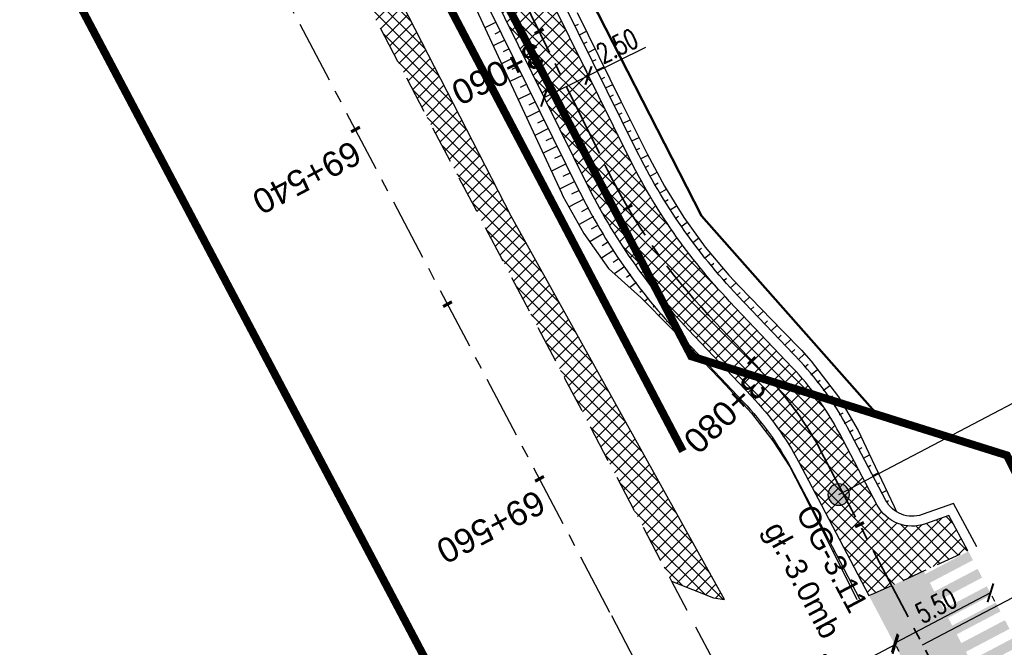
# Model space of a CAD drawing. Header units: metres. Extents: x 7529615 to 7533751, y 5721195 to 5727898.
# Tile 44 of 138: x 7531116 to 7531166, y 5725065 to 5725097. Entities that reach past the tile are written whole.
import ezdxf

# ---------------------------------------------------------------- set-up
doc = ezdxf.new("R2010")
doc.units = ezdxf.units.M
doc.header["$PDMODE"] = 1
doc.header["$PDSIZE"] = 0.3
for name, pattern in [('CENTER', [50.8, 31.75, -6.35, 6.35, -6.35]), ('CENTER2', [28.575, 19.05, -3.175, 3.175, -3.175]), ('DASHED', [19.05, 12.7, -6.35]), ('HIDDEN', [9.525, 6.35, -3.175])]:
    doc.linetypes.add(name, pattern=pattern)
for name, color, linetype in [('C-DROGI-SYTUACJA-ETYKIETY', 7, 'Continuous'), ('D-hatch-pobocza', 131, 'Continuous'), ('D-otw-geotechniczne', 4, 'Continuous'), ('D-pobocza', 60, 'Continuous'), ('D-rowy', 160, 'Continuous'), ('D-skarpa', 2, 'Continuous'), ('D-skarpa-kreskowanie', 2, 'Continuous'), ('D-wymiary', 1, 'Continuous')]:
    doc.layers.add(name, color=color, linetype=linetype)
for name, color, linetype, lineweight, true_color in [('D-hatch-ciag-pieszo-rowerowy', 7, 'Continuous', 13, 0xff9f80), ('D-linia-podzialowa-ZRID', 7, 'Continuous', 50, 0x40ff00), ('D-poziome-powl-czerwona', 7, 'Continuous', 9, 0xff6161)]:
    doc.layers.add(name, color=color, linetype=linetype, lineweight=lineweight, true_color=true_color)
for name, color, linetype, lineweight in [('D-krawędzie', 3, 'Continuous', 30), ('D-krawężniki-obniżone', 40, 'DASHED', 30), ('D-obrzeża', 2, 'Continuous', 30), ('D-opisy', 2, 'Continuous', 30), ('D-otw-geotechniczne-opis', 7, 'Continuous', 30), ('D-oś', 2, 'CENTER', 30), ('D-pas-drogowy', 7, 'HIDDEN', 50)]:
    doc.layers.add(name, color=color, linetype=linetype, lineweight=lineweight)
doc.layers.add('D-malowanie-proj', color=7, linetype='Continuous', true_color=0x3333ff)
doc.layers.add('poprzeczki', color=7, linetype='Continuous', true_color=0x0000c7)
doc.styles.add('2mm08', font='arial.ttf', dxfattribs={"width": 0.8})
doc.styles.add('ARIAL', font='arial.ttf', dxfattribs={"height": 1})
doc.styles.add('DIMTEXT', font='simplex.shx', dxfattribs={"width": 0.7})
doc.styles.get("Standard").update_dxf_attribs({"font": 'arial.ttf'})
doc.dimstyles.new('500', dxfattribs={"dimtxt": 1, "dimasz": 0.7, "dimexe": 0.2, "dimexo": 0.5, "dimgap": 0.2, "dimtad": 1, "dimrnd": 0.005, "dimzin": 0, "dimdsep": 46, "dimtxsty": 'DIMTEXT', "dimblk": 'ARCHTICK', "dimcen": 0, "dimclrd": 256, "dimclre": 256, "dimclrt": 2, "dimadec": 5, "dimazin": 0, "dimtfac": 1, "dimtofl": 0, "dimtmove": 0, "dimatfit": 3, "dimfxl": 1, "dimtolj": 1, "dimtzin": 0, "dimlwd": -1, "dimlwe": -1, "dimarcsym": 0})
pattern_1 = [(45, (0, 0), (-0.33675960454, 0.33675960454), []), (135, (0, 0), (-0.33675960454, -0.33675960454), [])]

# ---------------------------------------------------------------- blocks, each defined once
blk = doc.blocks.new('AeccTickLine')
at = {"color": 0, "linetype": 'ByBlock', "lineweight": -2}
blk.add_line((0, 1), (0, -1), dxfattribs=at)
blk = doc.blocks.new('_ArchTick')
at = {"color": 0, "linetype": 'ByBlock', "const_width": 0.15}
blk.add_lwpolyline([(-0.5, -0.5), (0.5, 0.5)], dxfattribs=at)
blk = doc.blocks.new('*D76')
at = {"layer": 'D-wymiary', "transparency": 16777216}
for p, q in [((7531165.471, 5725067.619), (7531160.623, 5725065.075)), ((7531165.698, 5725067.185), (7531165.564, 5725067.442)), ((7531160.85, 5725064.641), (7531160.716, 5725064.898))]:
    blk.add_line(p, q, dxfattribs=at)
at = {"layer": 'Defpoints', "color": 0, "transparency": 16777216}
for p in [(7531165.466, 5725067.628), (7531160.618, 5725065.084), (7531160.623, 5725065.075)]:
    blk.add_point(p, dxfattribs=at)
at = {"layer": 'D-wymiary', "transparency": 16777216, "xscale": 0.6999999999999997, "yscale": 0.6999999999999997, "zscale": 0.6999999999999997}
for p, rotation in [((7531165.471, 5725067.619), 27.68596842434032), ((7531160.623, 5725065.075), 207.6859684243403)]:
    blk.add_blockref('_ArchTick', p, dxfattribs=dict(at, rotation=rotation))
at = {"layer": 'D-wymiary', "color": 2, "transparency": 16777216, "insert": (7531162.721, 5725066.967), "char_height": 1, "attachment_point": 5, "rotation": 27.686, "style": 'DIMTEXT'}
blk.add_mtext('\\A1;5.50', dxfattribs=at)
blk = doc.blocks.new('*D77')
at = {"layer": 'D-wymiary', "transparency": 16777216}
for p, q in [((7531160.661, 5725065.003), (7531153.086, 5725061.029)), ((7531160.85, 5725064.641), (7531160.754, 5725064.825)), ((7531153.275, 5725060.668), (7531153.179, 5725060.852))]:
    blk.add_line(p, q, dxfattribs=at)
at = {"layer": 'Defpoints', "color": 0, "transparency": 16777216}
for p in [(7531160.618, 5725065.084), (7531153.043, 5725061.111), (7531153.086, 5725061.029)]:
    blk.add_point(p, dxfattribs=at)
at = {"layer": 'D-wymiary', "transparency": 16777216, "xscale": 0.6999999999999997, "yscale": 0.6999999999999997, "zscale": 0.6999999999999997}
for p, rotation in [((7531160.661, 5725065.003), 27.67980033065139), ((7531153.086, 5725061.029), 207.6798003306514)]:
    blk.add_blockref('_ArchTick', p, dxfattribs=dict(at, rotation=rotation))
at = {"layer": 'D-wymiary', "color": 2, "transparency": 16777216, "insert": (7531156.548, 5725063.636), "char_height": 1, "attachment_point": 5, "rotation": 27.6798, "style": 'DIMTEXT'}
blk.add_mtext('\\A1;8.56', dxfattribs=at)
blk = doc.blocks.new('*D98')
at = {"layer": 'D-wymiary', "linetype": 'ByBlock', "transparency": 16777216}
for p, q in [((7531145.116, 5725093.822), (7531148.015, 5725095.254)), ((7531142.87, 5725092.713), (7531145.116, 5725093.822)), ((7531144.895, 5725094.271), (7531145.028, 5725094.002)), ((7531142.648, 5725093.162), (7531142.781, 5725092.893))]:
    blk.add_line(p, q, dxfattribs=at)
at = {"layer": 'Defpoints', "color": 0, "linetype": 'ByBlock', "transparency": 16777216}
for p in [(7531145.116, 5725093.822), (7531145.116, 5725093.822), (7531142.87, 5725092.713)]:
    blk.add_point(p, dxfattribs=at)
at = {"layer": 'D-wymiary', "linetype": 'ByBlock', "transparency": 16777216, "xscale": 0.6999999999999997, "yscale": 0.6999999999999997, "zscale": 0.6999999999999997}
for p, rotation in [((7531145.116, 5725093.822), 26.27274680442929), ((7531142.87, 5725092.713), 206.2727468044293)]:
    blk.add_blockref('_ArchTick', p, dxfattribs=dict(at, rotation=rotation))
at = {"layer": 'D-wymiary', "color": 2, "linetype": 'ByBlock', "transparency": 16777216, "insert": (7531146.57, 5725095.321), "char_height": 1, "attachment_point": 5, "rotation": 26.2727, "style": 'DIMTEXT'}
blk.add_mtext('\\A1;2.50', dxfattribs=at)
blk = doc.blocks.new('otwor')
at = {"layer": 'D-otw-geotechniczne', "lineweight": 25}
h = blk.add_hatch(color=256, dxfattribs=at)
edge = h.paths.add_edge_path()
edge.add_arc((0, 0), 1.16, 0, 360)
blk.add_circle((0, 0), 1.16, dxfattribs=at)

msp = doc.modelspace()

# ---------------------------------------------------------------- hatches: boundary and pattern name
at = {"layer": 'D-hatch-ciag-pieszo-rowerowy'}
h = msp.add_hatch(dxfattribs=at)
h.set_pattern_fill('ANSI37', color=256, scale=0.15, style=0)
h.set_pattern_definition(pattern_1)
h.paths.add_polyline_path([(7531118.165, 5725142.897), (7531117.077, 5725142.282), (7531130.341, 5725117.67, -0.009012), (7531135.299, 5725108.06), (7531145.036, 5725088.322, 0.075286), (7531150.171, 5725080.951), (7531151.457, 5725079.596), (7531152.272, 5725080.553), (7531151.217, 5725081.666, -0.075252), (7531146.083, 5725089.033), (7531136.397, 5725108.66, 0.008978), (7531131.457, 5725118.234)])
h.paths.add_polyline_path([(7531119.253, 5725143.512), (7531118.165, 5725142.897), (7531131.457, 5725118.234, -0.008978), (7531136.397, 5725108.66), (7531146.083, 5725089.033, 0.075252), (7531151.217, 5725081.666), (7531152.272, 5725080.553), (7531153.087, 5725081.511), (7531152.262, 5725082.381, -0.075217), (7531147.129, 5725089.744), (7531137.495, 5725109.262, 0.008945), (7531132.573, 5725118.799)])
h = msp.add_hatch(dxfattribs=at)
h.set_pattern_fill('ANSI37', color=256, scale=0.15, style=0)
h.set_pattern_definition(pattern_1)
edge = h.paths.add_edge_path()
edge.add_line((7531153.087, 5725081.511), (7531151.457, 5725079.596))
edge.add_line((7531151.457, 5725079.596), (7531153.382, 5725077.565))
edge.add_arc((7531142.498, 5725067.244), 15, 27.7807, 43.4789, ccw=False)
edge.add_line((7531155.769, 5725074.235), (7531156.913, 5725072.064))
edge.add_line((7531156.913, 5725072.064), (7531159.315, 5725067.483))
edge.add_line((7531159.315, 5725067.483), (7531159.572, 5725067.581))
edge.add_line((7531159.572, 5725067.581), (7531160.083, 5725067.813))
edge.add_line((7531160.083, 5725067.813), (7531160.661, 5725068.066))
edge.add_line((7531160.661, 5725068.066), (7531162.123, 5725068.742))
edge.add_line((7531162.123, 5725068.742), (7531164.322, 5725069.743))
edge.add_line((7531164.322, 5725069.743), (7531163.358, 5725071.533))
edge.add_line((7531163.358, 5725071.533), (7531162.183, 5725071.113))
edge.add_arc((7531161.509, 5725072.995), 2, 207.7807, 289.6991, ccw=False)
edge.add_line((7531159.739, 5725072.063), (7531157.82, 5725075.705))
edge.add_arc((7531144.549, 5725068.714), 15, 27.7807, 43.4789)
edge.add_line((7531155.434, 5725079.035), (7531153.087, 5725081.511))
at = {"layer": 'D-hatch-pobocza'}
h = msp.add_hatch(dxfattribs=at)
h.set_pattern_fill('ANSI37', color=256, scale=0.15, style=0)
h.set_pattern_definition(pattern_1)
h.paths.add_polyline_path([(7531057.01, 5725246.72), (7531044.19, 5725271.11), (7531030.97, 5725296.42), (7531019.37, 5725318.31), (7531007.54, 5725340.71), (7530994.47, 5725365.47), (7530982.58, 5725387.65), (7530971.81, 5725408.22), (7530959.96, 5725430.76), (7530944.54, 5725460.14), (7530935.92, 5725477.07), (7530923.1, 5725500.31), (7530908, 5725529.49), (7530889.658, 5725563.375), (7530889.586, 5725561.257), (7530918.172, 5725507.178), (7530950.163, 5725446.305), (7530993.419, 5725364.265), (7531022.766, 5725308.719), (7531053.81, 5725249.872), (7531081.166, 5725197.875), (7531103.902, 5725154.541), (7531128.123, 5725108.448), (7531149.321, 5725068.209), (7531151.44, 5725067.36), (7531152.004, 5725067.286), (7531141.2, 5725086.69), (7531129.87, 5725108.78), (7531118.46, 5725130.11), (7531107.39, 5725151.39), (7531095.36, 5725174.01), (7531083.61, 5725196.49), (7531071.56, 5725218.8)])
at = {"layer": 'D-malowanie-proj'}
h = msp.add_hatch(color=256, dxfattribs=at)
h.paths.add_polyline_path([(7531164.587, 5725069.275), (7531164.354, 5725069.717), (7531161.699, 5725068.32), (7531161.932, 5725067.877)])
h.paths.add_polyline_path([(7531165.053, 5725068.39), (7531164.82, 5725068.832), (7531162.165, 5725067.435), (7531162.398, 5725066.992)])
h.paths.add_polyline_path([(7531165.519, 5725067.505), (7531165.286, 5725067.947), (7531162.631, 5725066.55), (7531162.864, 5725066.108)])
h.paths.add_polyline_path([(7531160.162, 5725066.946), (7531159.93, 5725067.388), (7531159.487, 5725067.156), (7531159.72, 5725066.713)])
h.paths.add_polyline_path([(7531160.628, 5725066.061), (7531160.395, 5725066.503), (7531159.953, 5725066.271), (7531160.186, 5725065.828)])
h.paths.add_polyline_path([(7531161.094, 5725065.176), (7531160.861, 5725065.619), (7531160.419, 5725065.386), (7531160.651, 5725064.943)])
h = msp.add_hatch(color=256, dxfattribs=at)
h.paths.add_polyline_path([(7531165.972, 5725066.677), (7531165.739, 5725067.12), (7531163.084, 5725065.722), (7531163.317, 5725065.28)])
h.paths.add_polyline_path([(7531166.437, 5725065.792), (7531166.204, 5725066.235), (7531163.55, 5725064.837), (7531163.782, 5725064.395)])
h.paths.add_polyline_path([(7531166.903, 5725064.907), (7531166.67, 5725065.35), (7531164.015, 5725063.952), (7531164.248, 5725063.51)])
h.paths.add_polyline_path([(7531161.547, 5725064.348), (7531161.314, 5725064.791), (7531160.872, 5725064.558), (7531161.104, 5725064.116)])
h.paths.add_polyline_path([(7531162.013, 5725063.464), (7531161.78, 5725063.906), (7531161.337, 5725063.673), (7531161.57, 5725063.231)])
h.paths.add_polyline_path([(7531162.478, 5725062.579), (7531162.245, 5725063.021), (7531161.803, 5725062.788), (7531162.036, 5725062.346)])
h.paths.add_polyline_path([(7531162.944, 5725061.694), (7531162.711, 5725062.136), (7531162.269, 5725061.903), (7531162.502, 5725061.461)])
at = {"layer": 'D-poziome-powl-czerwona'}
h = msp.add_hatch(color=256, dxfattribs=at)
h.dxf.hatch_style = 1
h.paths.add_polyline_path([(7531162.557, 5725061.331), (7531162.752, 5725061.591), (7531163.171, 5725062.061), (7531163.838, 5725062.792), (7531164.528, 5725063.232), (7531164.863, 5725063.413), (7531162.087, 5725068.725), (7531160.661, 5725068.066), (7531160.083, 5725067.813), (7531159.572, 5725067.581), (7531159.316, 5725067.483)])

# ---------------------------------------------------------------- linework, layer by layer
at = {"layer": 'D-krawędzie', "linetype": 'HIDDEN', "ltscale": 0.3, "flags": 128}
msp.add_lwpolyline([(7530572.01, 5726166.06), (7530620.381, 5726072.761), (7530641.555, 5726032.008), (7530660.961, 5725995.07), (7530689.128, 5725941.54), (7530707.336, 5725907.032), (7530725.256, 5725873.093), (7530743.97, 5725837.654), (7530770.527, 5725787.119), (7530787.864, 5725754.267), (7530809.898, 5725712.542), (7530824.739, 5725684.389), (7530840.856, 5725653.693), (7530860.675, 5725616.154), (7530865.283, 5725607.394), (7530878.05, 5725583.08), (7530918.172, 5725507.178), (7530950.163, 5725446.305), (7530993.419, 5725364.265), (7531022.766, 5725308.719), (7531053.81, 5725249.872), (7531081.166, 5725197.875), (7531103.902, 5725154.541), (7531128.123, 5725108.448), (7531149.3, 5725068.25), (7531167.38, 5725033.767), (7531197.165, 5724976.988), (7531228.151, 5724918.034), (7531253.153, 5724870.491), (7531286.796, 5724806.654), (7531306.74, 5724768.665), (7531335.094, 5724714.652), (7531357.319, 5724672.439), (7531373.645, 5724641.454), (7531392.162, 5724605.999), (7531418.48, 5724555.853), (7531439.727, 5724515.582), (7531468.399, 5724461.077), (7531491.782, 5724416.528), (7531531.99, 5724339.833), (7531557.227, 5724291.659), (7531569.852, 5724267.577), (7531591.376, 5724226.548), (7531610.004, 5724191.103), (7531616.883, 5724177.999), (7531629.985, 5724153.025), (7531641.007, 5724132.022), (7531664.906, 5724087.617), (7531677.644, 5724064.786), (7531683.112, 5724054.988), (7531686.753, 5724048.18), (7531695.448, 5724031.697), (7531703.749, 5724015.917), (7531709.214, 5724005.514), (7531719.389, 5723986.147), (7531726.295, 5723973), (7531732.741, 5723960.736), (7531735.13, 5723956.19)], dxfattribs=at)
at = {"layer": 'D-krawężniki-obniżone', "ltscale": 0.1, "flags": 128}
msp.add_lwpolyline([(7531159.315, 5725067.483), (7531159.572, 5725067.581), (7531160.083, 5725067.813), (7531160.661, 5725068.066), (7531162.123, 5725068.742), (7531164.322, 5725069.743)], dxfattribs=at)
at = {"layer": 'D-linia-podzialowa-ZRID', "color": 12, "ltscale": 15, "true_color": 0xc70000}
msp.add_lwpolyline([(7530900.952, 5725579.946), (7530904.81, 5725571.977), (7530903.682, 5725568.566), (7530908.901, 5725558.845), (7530910.252, 5725545.672), (7530912.873, 5725538.646), (7530945.278, 5725478.464), (7530959.692, 5725450.246), (7531002.827, 5725368.192), (7531044.704, 5725290.314), (7531064.099, 5725253.213), (7531083.01, 5725216.678), (7531113.013, 5725158.466), (7531137.364, 5725113.071), (7531150.831, 5725086.712), (7531159.746, 5725076.641)], dxfattribs=at)
at = {"layer": 'D-obrzeża'}
for points in [[(7531164.322, 5725069.743), (7531163.358, 5725071.533), (7531162.183, 5725071.113, -0.373479), (7531159.739, 5725072.063), (7531157.82, 5725075.705, 0.068604), (7531155.434, 5725079.035), (7531152.262, 5725082.381, -0.075217), (7531147.129, 5725089.744), (7531137.495, 5725109.262, 0.008945), (7531132.573, 5725118.799), (7531111.229, 5725158.402), (7531088.49, 5725201.74), (7531075.086, 5725227.216, -0.004122), (7531072.82, 5725231.613), (7531063.477, 5725250.104, 0.004401), (7531061.055, 5725254.796), (7531036.314, 5725301.696, 0.004228), (7531033.909, 5725306.164), (7531023.945, 5725324.301, -0.004067)], [(7531021.744, 5725323.115), (7531031.707, 5725304.978, -0.004228), (7531034.112, 5725300.511), (7531058.833, 5725253.649, -0.004401), (7531061.256, 5725248.957), (7531070.597, 5725230.467, 0.004122), (7531072.864, 5725226.071), (7531086.277, 5725200.577), (7531109.015, 5725157.24), (7531130.341, 5725117.67, -0.009012), (7531135.299, 5725108.06), (7531145.036, 5725088.322, 0.075286), (7531150.171, 5725080.951), (7531153.382, 5725077.565, -0.068604), (7531155.769, 5725074.235), (7531156.913, 5725072.064), (7531159.315, 5725067.483)]]:
    msp.add_lwpolyline(points, format="xyb", dxfattribs=at)
at = {"layer": 'D-opisy'}
msp.add_line((7531162.038, 5725064.987), (7531189.522, 5725079.419), dxfattribs=at)
at = {"layer": 'D-otw-geotechniczne-opis', "linetype": 'Continuous'}
msp.add_line((7531157.786, 5725072.597), (7531184.347, 5725086.544), dxfattribs=at)
at = {"layer": 'D-oś', "ltscale": 0.1}
msp.add_lwpolyline([(7531164.28, 5725032.142), (7531146.202, 5725066.622), (7531125.026, 5725106.818), (7531100.803, 5725152.914), (7531078.067, 5725196.247), (7531050.713, 5725248.241), (7531019.672, 5725307.084), (7530990.323, 5725362.632), (7530947.066, 5725444.675), (7530915.075, 5725505.546), (7530874.954, 5725581.449)], dxfattribs=at)
at = {"layer": 'D-oś', "linetype": 'CENTER2', "lineweight": 35, "ltscale": 0.2}
msp.add_lwpolyline([(7531022.845, 5725323.708), (7531032.808, 5725305.571, -0.004228), (7531035.213, 5725301.104), (7531059.944, 5725254.223, -0.004401), (7531062.366, 5725249.531), (7531071.709, 5725231.04, 0.004122), (7531073.975, 5725226.644), (7531073.975, 5725226.644), (7531087.383, 5725201.158), (7531110.122, 5725157.821), (7531131.457, 5725118.234, -0.008978), (7531136.397, 5725108.66), (7531146.083, 5725089.033, 0.075252), (7531151.217, 5725081.666), (7531154.313, 5725078.4, -0.068936), (7531156.869, 5725074.83), (7531166.993, 5725055.55, -0.068732)], format="xyb", dxfattribs=at)
at = {"layer": 'D-pas-drogowy', "ltscale": 0.2, "flags": 128}
msp.add_lwpolyline([(7531633.019, 5724182.834, 0.4, 0.4, 0), (7531617.559, 5724211.608, 0.4, 0.4, 0), (7531566.784, 5724302.736, 0.4, 0.4, 0), (7531538.419, 5724356.47, 0.4, 0.4, 0), (7531526.32, 5724379.39, 0.4, 0.4, 0), (7531516.102, 5724393.607, 0.4, 0.4, 0.001485), (7531513.78, 5724396.838, 0.4, 0.4, 0), (7531501.87, 5724413.41, 0.4, 0.4, 0), (7531474.926, 5724464.508, 0.4, 0.4, 0), (7531446.2, 5724518.992, 0.4, 0.4, 0), (7531424.962, 5724559.262, 0.4, 0.4, 0), (7531398.444, 5724609.566, 0.4, 0.4, 0), (7531379.647, 5724645.216, 0.4, 0.4, 0), (7531365.23, 5724672.56, 0.4, 0.4, 0), (7531341.306, 5724717.915, 0.4, 0.4, 0), (7531312.9, 5724771.789, 0.4, 0.4, 0), (7531292.591, 5724810.307, 0.4, 0.4, 0), (7531259.392, 5724873.271, 0.4, 0.4, 0), (7531233.74, 5724921.923, 0.4, 0.4, 0), (7531203.073, 5724980.092, 0.4, 0.4, 0), (7531173.471, 5725036.225, 0.4, 0.4, 0), (7531168.27, 5725046.09, 0.4, 0.4, 0), (7531172.29, 5725062.58, 0.4, 0.4, 0), (7531166.31, 5725074.58, 0.4, 0.4, 0), (7531150.32, 5725079.6, 0.4, 0.4, 0), (7531141.5, 5725096.43, 0.4, 0.4, 0), (7531109.312, 5725157.814, 0.4, 0.4, 0), (7531086.641, 5725201.048, 0.4, 0.4, 0), (7531059.198, 5725253.384, 0.4, 0.4, 0), (7531028.207, 5725312.489, 0.4, 0.4, 0), (7530999.105, 5725367.99, 0.4, 0.4, 0), (7530956.248, 5725449.725, 0.4, 0.4, 0), (7530924.398, 5725510.464, 0.4, 0.4, 0), (7530897.51, 5725561.74, 0.4, 0.4, 0), (7530894.46, 5725566.14, 0.4, 0.4, 0), (7530892.16, 5725570.49, 0.4, 0.4, 0), (7530869.363, 5725613.307, 0.4, 0.4, 0), (7530861.694, 5725627.705, 0.4, 0.4, 0), (7530852.74, 5725644.52, 0.4, 0.4, 0), (7530831.51, 5725684.2, 0.4, 0.4, 0), (7530811.13, 5725722.52, 0.4, 0.4, 0), (7530792.348, 5725757.941, 0.4, 0.4, 0), (7530768.03, 5725803.8, 0.4, 0.4, 0), (7530748.769, 5725840.179, 0.4, 0.4, 0), (7530727.7, 5725879.97, 0.4, 0.4, 0), (7530712.098, 5725909.545, 0.4, 0.4, 0), (7530693.644, 5725944.645, 0.4, 0.4, 0), (7530665.702, 5725997.539, 0.4, 0.4, 0), (7530641.76, 5726042.88, 0.4, 0.4, 0), (7530616.5, 5726091.48, 0.4, 0.4, 0), (7530604.628, 5726114.32, 0.4, 0.4, -0.007763), (7530602.5, 5726118.43, 0.4, 0.4, 0), (7530603.992, 5726123.395, 0.4, 0.4, 0), (7530606.53, 5726131.84, 0.4, 0.4, 0), (7530603.27, 5726136.83, 0.4, 0.4, 0), (7530593.776, 5726151.369, 0.4, 0.4, 0), (7530590.203, 5726156.84, 0.4, 0.4, 0), (7530583.3, 5726167.41, 0.4, 0.4, 0), (7530580.578, 5726170.428, 0.4, 0.4, 0), (7530575.85, 5726175.67, 0.4, 0.4, 0), (7530569.01, 5726186.66, 0.4, 0.4, 0), (7530562.555, 5726199.189, 0.4, 0.4, 0), (7530555.67, 5726211.39, 0.4, 0.4, 0), (7530548.29, 5726224.23, 0.4, 0.4, 0), (7530540.58, 5726237.71, 0.4, 0.4, 0), (7530532.68, 5726252.65, 0.4, 0.4, 0), (7530524.06, 5726269.35, 0.4, 0.4, 0), (7530502.82, 5726309.91, 0.4, 0.4, 0), (7530488.83, 5726336.63, 0.4, 0.4, 0), (7530466.03, 5726380.16, 0.4, 0.4, 0), (7530438.47, 5726432.77, 0.4, 0.4, 0), (7530424.53, 5726459.09, 0.4, 0.4, 0), (7530401.63, 5726502.97, 0.4, 0.4, 0), (7530383.38, 5726538.06, 0.4, 0.4, 0), (7530353.97, 5726593.52, 0.4, 0.4, 0), (7530338.47, 5726622.74, 0.4, 0.4, 0), (7530322.01, 5726653.88, 0.4, 0.4, 0), (7530297.54, 5726700.33, 0.4, 0.4, 0), (7530287.38, 5726719.6, 0.4, 0.4, 0), (7530285.95, 5726722.316, 0.4, 0.4, 0), (7530280.26, 5726733.12, 0.4, 0.4, 0), (7530266.73, 5726758.74, 0.4, 0.4, 0), (7530260.42, 5726770.47, 0.4, 0.4, 0), (7530253.25, 5726783.82, 0.4, 0.4, 0), (7530244.95, 5726799.33, 0.4, 0.4, 0), (7530239.39, 5726808.49, 0.4, 0.4, 0), (7530238.29, 5726807.9, 0.4, 0.4, 0), (7530218.11, 5726850.67, 0.4, 0.4, 0), (7530175.907, 5726928.168, 0.4, 0.4, 0), (7530096.68, 5727076.15, 0.4, 0.4, 0), (7530094.68, 5727079.89, 0.4, 0.4, 0), (7530064.597, 5727135.523, 0.4, 0.4, 0), (7530046.731, 5727168.892, 0.4, 0.4, 0), (7530025.803, 5727208.461, 0.4, 0.4, 0), (7530012.847, 5727232.979, 0.4, 0.4, 0), (7529994.15, 5727268.45, 0.4, 0.4, 0), (7529981.671, 5727291.93, 0.4, 0.4, 0), (7529949.89, 5727351.73, 0.4, 0.4, 0), (7529924.75, 5727399.03, 0.4, 0.4, 0), (7529915.516, 5727417.1, 0.4, 0.4, 0), (7529885.83, 5727475.19, 0.4, 0.4, 0), (7529862.56, 5727519.97, 0.4, 0.4, 0), (7529852.985, 5727538.191, 0.4, 0.4, 0), (7529836.513, 5727569.511, 0.4, 0.4, 0), (7529815.369, 5727609.141, 0.4, 0.4, 0), (7529792.795, 5727651.247, 0.4, 0.4, 0), (7529774.199, 5727685.858, 0.4, 0.4, 0), (7529746.966, 5727736.059, 0.4, 0.4, 0), (7529733.92, 5727757.62, 0.4, 0.4, 0), (7529708.607, 5727806.389, 0.4, 0.4, 0), (7529688.492, 5727796.345, 0.4, 0.4, 0), (7529723.55, 5727729.88, 0.4, 0.4, 0), (7529725.42, 5727730.2, 0.4, 0.4, 0), (7529735.38, 5727711.28, 0.4, 0.4, 0), (7529739.21, 5727707.77, 0.4, 0.4, 0), (7529753.31, 5727681.13, 0.4, 0.4, 0), (7529755.178, 5727682.114, 0.4, 0.4, 0), (7529792.102, 5727611.923, 0.4, 0.4, 0), (7529811.741, 5727574.662, 0.4, 0.4, 0), (7529835.194, 5727530.193, 0.4, 0.4, 0), (7529857.56, 5727487.787, 0.4, 0.4, 0), (7529875.155, 5727454.426, 0.4, 0.4, 0), (7529890.63, 5727425.131, 0.4, 0.4, 0), (7529900.671, 5727406.159, 0.4, 0.4, 0), (7529953.284, 5727306.747, 0.4, 0.4, 0), (7529983.208, 5727250.207, 0.4, 0.4, 0), (7530015.379, 5727189.42, 0.4, 0.4, 0), (7530062.319, 5727099.625, 0.4, 0.4, 0), (7530100.06, 5727027.16, 0.4, 0.4, 0), (7530105.06, 5727018.32, 0.4, 0.4, 0), (7530143.175, 5726945.066, 0.4, 0.4, 0), (7530170.547, 5726892.961, 0.4, 0.4, 0), (7530195.92, 5726850.75, 0.4, 0.4, 0), (7530194.71, 5726849.15, 0.4, 0.4, 0), (7530197.22, 5726845.06, 0.4, 0.4, 0), (7530254.03, 5726738.21, 0.4, 0.4, 0), (7530261.371, 5726724.163, 0.4, 0.4, 0), (7530281.54, 5726685.57, 0.4, 0.4, 0), (7530289.214, 5726671.967, 0.4, 0.4, 0), (7530300.51, 5726651.778, 0.4, 0.4, 0), (7530303.939, 5726645.168, 0.4, 0.4, 0), (7530334.708, 5726583.665, 0.4, 0.4, 0), (7530397.759, 5726458.5, 0.4, 0.4, 0), (7530450.41, 5726357.28, 0.4, 0.4, 0), (7530482.4, 5726303.41, 0.4, 0.4, 0), (7530483.688, 5726301.003, 0.4, 0.4, 0), (7530491.35, 5726283.94, 0.4, 0.4, 0), (7530512.67, 5726243.78, 0.4, 0.4, 0), (7530529.43, 5726209.46, 0.4, 0.4, 0), (7530571.29, 5726130.56, 0.4, 0.4, 0), (7530581.28, 5726107.21, 0.4, 0.4, 0), (7530591.16, 5726088.44, 0.4, 0.4, 0), (7530597.42, 5726080.68, 0.4, 0.4, 0), (7530607.21, 5726063.51, 0.4, 0.4, 0), (7530610.82, 5726061.93, 0.4, 0.4, 0), (7530634.935, 5726016.147, 0.4, 0.4, 0), (7530642.914, 5726001.078, 0.4, 0.4, 0), (7530695.12, 5725902.09, 0.4, 0.4, 0), (7530708.718, 5725876.303, 0.4, 0.4, 0), (7530755.54, 5725787.51, 0.4, 0.4, 0), (7530802.56, 5725694.925, 0.4, 0.4, 0), (7530840.085, 5725624.059, 0.4, 0.4, 0), (7530865.243, 5725577.494, 0.4, 0.4, 0), (7530914.557, 5725484.684, 0.4, 0.4, 0), (7530964.182, 5725390.836, 0.4, 0.4, 0), (7531008.007, 5725307.954, 0.4, 0.4, 0), (7531059.253, 5725211.041, 0.4, 0.4, 0), (7531127.66, 5725081.67, 0.4, 0.4, 0), (7531345.12, 5724669.94, 0.4, 0.4, 0), (7531388.464, 5724586.93, 0.4, 0.4, 0), (7531412.35, 5724541.183, 0.4, 0.4, 0), (7531482.09, 5724407.62, 0.4, 0.4, 0), (7531504.02, 5724366.79, 0.4, 0.4, 0), (7531519.374, 5724337.52, 0.4, 0.4, 0), (7531563.749, 5724252.932, 0.4, 0.4, 0), (7531602.175, 5724179.681, 0.4, 0.4, 0), (7531619.177, 5724147.204, 0.4, 0.4, 0), (7531625.038, 5724135.635, 0.4, 0.4, 0), (7531656.796, 5724073.316, 0.4, 0.4, 0), (7531675.12, 5724037.36, 0.4, 0.4, 0), (7531682.71, 5724022.92, 0.4, 0.4, 0), (7531705.565, 5723979.811, 0.4, 0.4, 0), (7531736.606, 5723921.262, 0.4, 0.4, 0), (7531750.46, 5723895.13, 0.4, 0.4, 0), (7531740.77, 5723886.56, 0.4, 0.4, 0), (7531732.86, 5723885, 0.4, 0.4, 0), (7531722.18, 5723887.77, 0.4, 0.4, 0), (7531729.87, 5723862.17, 0.4, 0.4, 0), (7531742.92, 5723861.93, 0.4, 0.4, 0), (7531763.71, 5723859.52, 0.4, 0.4, 0), (7531768.42, 5723854.12, 0.4, 0.4, 0), (7531787.42, 5723817.97, 0.4, 0.4, 0), (7531795.57, 5723809.82, 0.4, 0.4, 0), (7531816.347, 5723819.85, 0.4, 0.4, 0), (7531816.347, 5723819.85, 0.4, 0.4, 0), (7531805.06, 5723843.23, 0.4, 0.4, 0), (7531803.61, 5723886.23, 0.4, 0.4, 0), (7531803.61, 5723886.23, 0.4, 0.4, 0), (7531780.08, 5723929.25, 0.4, 0.4, 0), (7531758.69, 5723936.76, 0.4, 0.4, 0), (7531749.359, 5723946.412, 0.4, 0.4, 0), (7531742.71, 5723953.29, 0.4, 0.4, 0), (7531735.177, 5723967.878, 0.4, 0.4, 0), (7531722.37, 5723992.68, 0.4, 0.4, 0), (7531705.042, 5724030.886, 0.4, 0.4, 0), (7531699.47, 5724043.17, 0.4, 0.4, 0), (7531692.69, 5724058.11, 0.4, 0.4, 0), (7531679.672, 5724084.017, 0.4, 0.4, 0), (7531674.55, 5724094.21, 0.4, 0.4, 0), (7531666.633, 5724114.003, 0.4, 0.4, 0), (7531649, 5724153.82, 0.4, 0.4, 0), (7531641.49, 5724149.34, 0.4, 0.4, 0), (7531626.04, 5724179.34, 0.4, 0.4, 0), (7531633.03, 5724182.84, 0, 0, 0)], format="xyseb", dxfattribs=at)
at = {"layer": 'D-pobocza'}
msp.add_lwpolyline([(7531149.321, 5725068.209), (7531151.44, 5725067.36), (7531152.004, 5725067.286), (7531141.2, 5725086.69), (7531129.87, 5725108.78), (7531118.46, 5725130.11), (7531107.39, 5725151.39), (7531095.36, 5725174.01), (7531083.61, 5725196.49), (7531071.56, 5725218.8), (7531057.01, 5725246.72), (7531044.19, 5725271.11), (7531030.97, 5725296.42), (7531019.37, 5725318.31), (7531007.54, 5725340.71), (7530994.47, 5725365.47), (7530982.58, 5725387.65), (7530971.81, 5725408.22), (7530959.96, 5725430.76), (7530944.54, 5725460.14), (7530935.92, 5725477.07), (7530923.1, 5725500.31), (7530908, 5725529.49), (7530889.658, 5725563.375)], dxfattribs=at)
for points in [[(7531164.779, 5725069.951), (7531163.594, 5725072.149), (7531162.014, 5725071.583, -0.373479), (7531160.181, 5725072.296), (7531158.231, 5725075.999, 0.068604), (7531155.844, 5725079.329), (7531152.68, 5725082.666, -0.075201), (7531147.548, 5725090.028), (7531137.931, 5725109.508, 0.008929), (7531133.017, 5725119.028), (7531111.671, 5725158.634), (7531088.933, 5725201.972), (7531075.531, 5725227.446, -0.004122), (7531073.264, 5725231.842), (7531063.921, 5725250.334, 0.004401), (7531061.499, 5725255.026), (7531036.754, 5725301.933, 0.004228), (7531034.349, 5725306.401), (7531024.385, 5725324.538, -0.004067)], [(7531021.304, 5725322.878), (7531031.267, 5725304.741, -0.004228), (7531033.672, 5725300.274), (7531058.389, 5725253.42, -0.004401), (7531060.811, 5725248.728), (7531070.153, 5725230.238, 0.004122), (7531072.42, 5725225.841), (7531085.834, 5725200.344), (7531108.572, 5725157.008), (7531129.895, 5725117.444, -0.009025), (7531134.86, 5725107.82), (7531144.617, 5725088.038, 0.075299), (7531149.753, 5725080.666), (7531152.972, 5725077.271, -0.068604), (7531155.359, 5725073.941), (7531156.471, 5725071.831), (7531158.836, 5725067.319)]]:
    msp.add_lwpolyline(points, format="xyb", dxfattribs=at)
at = {"layer": 'D-rowy', "linetype": 'HIDDEN', "ltscale": 0.1, "const_width": 0.4, "flags": 128}
msp.add_lwpolyline([(7531149.9, 5725074.79), (7531149.9, 5725074.79), (7531138.641, 5725096.214), (7531118.877, 5725133.871), (7531109.577, 5725151.722), (7531096.948, 5725175.106), (7531083.449, 5725201.131), (7531075.375, 5725216.126), (7531058.983, 5725247.129), (7531038.532, 5725286.309), (7531017.626, 5725325.254), (7530968.704, 5725418.289), (7530946.218, 5725461.539)], dxfattribs=at)
at = {"layer": 'D-skarpa', "linetype": 'Continuous'}
for points in [[(7531138.108, 5725100.027), (7531143.743, 5725087.878), (7531143.819, 5725087.717), (7531144.888, 5725085.825), (7531146.133, 5725084.048), (7531147.762, 5725082.576), (7531149.273, 5725081.065), (7531149.9, 5725080.418), (7531152.066, 5725078.129), (7531152.984, 5725077.14), (7531153.367, 5725076.71), (7531154.456, 5725075.314), (7531155.304, 5725074.008), (7531155.886, 5725072.887), (7531157.238, 5725070.228), (7531158.699, 5725067.282)], [(7531144.543, 5725097.011), (7531146.758, 5725092.529), (7531148.022, 5725089.99), (7531148.09, 5725089.854), (7531148.967, 5725088.218), (7531149.941, 5725086.637), (7531151.02, 5725085.124), (7531152.224, 5725083.709), (7531152.765, 5725083.135), (7531154.96, 5725080.874), (7531155.898, 5725079.903), (7531156.392, 5725079.354), (7531157.769, 5725077.548), (7531158.778, 5725075.832), (7531159.308, 5725074.684), (7531160.59, 5725071.988), (7531160.721, 5725071.719)]]:
    msp.add_lwpolyline(points, dxfattribs=at)
at = {"layer": 'D-skarpa-kreskowanie', "linetype": 'Continuous'}
for p, q in [((7531140.439, 5725096.515, 107.935), (7531139.868, 5725096.233, 107.51)), ((7531144.432, 5725096.333, 108.065), (7531144.612, 5725096.421, 107.931)), ((7531140.66, 5725096.067, 107.935), (7531140.369, 5725095.923, 107.719)), ((7531144.653, 5725095.884, 108.065), (7531145.012, 5725096.062, 107.798)), ((7531140.881, 5725095.618, 107.935), (7531140.289, 5725095.326, 107.494)), ((7531144.875, 5725095.436, 108.065), (7531145.054, 5725095.525, 107.931)), ((7531141.103, 5725095.17, 107.935), (7531140.801, 5725095.021, 107.711)), ((7531145.096, 5725094.987, 108.065), (7531145.455, 5725095.165, 107.797)), ((7531141.324, 5725094.722, 107.935), (7531140.71, 5725094.419, 107.478)), ((7531145.317, 5725094.539, 108.065), (7531145.497, 5725094.628, 107.931)), ((7531141.767, 5725093.825, 107.935), (7531141.131, 5725093.511, 107.462)), ((7531141.545, 5725094.273, 107.935), (7531141.233, 5725094.119, 107.702)), ((7531145.538, 5725094.091, 108.065), (7531145.898, 5725094.268, 107.797)), ((7531141.988, 5725093.377, 107.935), (7531141.664, 5725093.217, 107.694)), ((7531145.76, 5725093.642, 108.065), (7531145.94, 5725093.731, 107.931)), ((7531145.981, 5725093.194, 108.065), (7531146.341, 5725093.372, 107.797)), ((7531142.209, 5725092.928, 107.935), (7531141.551, 5725092.604, 107.446)), ((7531146.202, 5725092.746, 108.065), (7531146.382, 5725092.835, 107.931)), ((7531142.43, 5725092.48, 107.935), (7531142.096, 5725092.315, 107.686)), ((7531146.423, 5725092.297, 108.065), (7531146.784, 5725092.475, 107.796)), ((7531142.652, 5725092.031, 107.935), (7531141.972, 5725091.696, 107.43)), ((7531146.645, 5725091.849, 108.064), (7531146.826, 5725091.938, 107.93)), ((7531142.873, 5725091.583, 107.935), (7531142.528, 5725091.413, 107.678)), ((7531146.866, 5725091.4, 108.064), (7531147.23, 5725091.58, 107.794)), ((7531143.094, 5725091.135, 107.935), (7531142.393, 5725090.789, 107.413)), ((7531147.087, 5725090.952, 108.064), (7531147.27, 5725091.042, 107.928)), ((7531143.315, 5725090.686, 107.935), (7531142.96, 5725090.511, 107.67)), ((7531147.308, 5725090.504, 108.064), (7531147.676, 5725090.685, 107.791)), ((7531143.537, 5725090.238, 107.934), (7531142.814, 5725089.881, 107.397)), ((7531147.53, 5725090.055, 108.064), (7531147.714, 5725090.146, 107.927)), ((7531143.979, 5725089.341, 107.934), (7531143.235, 5725088.974, 107.381)), ((7531143.758, 5725089.79, 107.934), (7531143.391, 5725089.609, 107.662)), ((7531147.754, 5725089.608, 108.064), (7531148.122, 5725089.794, 107.789)), ((7531144.2, 5725088.893, 107.934), (7531143.823, 5725088.706, 107.654)), ((7531147.992, 5725089.169, 108.064), (7531148.174, 5725089.264, 107.928)), ((7531148.231, 5725088.729, 108.064), (7531148.588, 5725088.925, 107.792)), ((7531144.422, 5725088.444, 107.934), (7531143.656, 5725088.066, 107.365)), ((7531148.469, 5725088.29, 108.064), (7531148.645, 5725088.391, 107.929)), ((7531144.647, 5725087.998, 107.934), (7531144.263, 5725087.804, 107.647)), ((7531148.718, 5725087.857, 108.064), (7531149.063, 5725088.062, 107.796)), ((7531144.886, 5725087.559, 107.934), (7531144.132, 5725087.163, 107.366)), ((7531148.986, 5725087.434, 108.064), (7531149.154, 5725087.538, 107.932)), ((7531145.124, 5725087.119, 107.934), (7531144.754, 5725086.918, 107.653)), ((7531149.253, 5725087.012, 108.064), (7531149.58, 5725087.223, 107.804)), ((7531145.363, 5725086.68, 107.934), (7531144.637, 5725086.269, 107.378)), ((7531149.52, 5725086.589, 108.064), (7531149.679, 5725086.696, 107.936)), ((7531149.804, 5725086.178, 108.064), (7531150.114, 5725086.394, 107.812)), ((7531145.602, 5725086.241, 107.934), (7531145.246, 5725086.032, 107.659)), ((7531150.099, 5725085.774, 108.064), (7531150.25, 5725085.883, 107.94)), ((7531145.869, 5725085.818, 107.934), (7531145.185, 5725085.402, 107.4)), ((7531146.136, 5725085.395, 107.934), (7531145.808, 5725085.188, 107.675)), ((7531150.394, 5725085.37, 108.064), (7531150.687, 5725085.59, 107.819)), ((7531146.403, 5725084.973, 107.934), (7531145.773, 5725084.562, 107.432)), ((7531150.688, 5725084.966, 108.064), (7531150.831, 5725085.077, 107.943)), ((7531146.67, 5725084.55, 107.934), (7531146.369, 5725084.347, 107.691)), ((7531151.005, 5725084.58, 108.064), (7531151.289, 5725084.808, 107.821)), ((7531146.959, 5725084.142, 107.934), (7531146.434, 5725083.776, 107.507)), ((7531151.326, 5725084.196, 108.064), (7531151.467, 5725084.314, 107.941)), ((7531151.647, 5725083.813, 108.064), (7531151.928, 5725084.057, 107.816)), ((7531147.254, 5725083.738, 107.934), (7531147.038, 5725083.582, 107.756)), ((7531151.97, 5725083.431, 108.064), (7531152.109, 5725083.556, 107.938)), ((7531147.549, 5725083.334, 107.934), (7531147.206, 5725083.079, 107.649)), ((7531147.843, 5725082.931, 107.934), (7531147.716, 5725082.832, 107.826)), ((7531152.308, 5725083.063, 108.064), (7531152.588, 5725083.323, 107.809)), ((7531148.152, 5725082.538, 107.934), (7531147.956, 5725082.382, 107.767)), ((7531152.65, 5725082.698, 108.064), (7531152.79, 5725082.831, 107.935)), ((7531152.994, 5725082.335, 108.064), (7531153.279, 5725082.605, 107.802)), ((7531148.473, 5725082.154, 107.934), (7531148.394, 5725082.089, 107.865)), ((7531153.338, 5725081.972, 108.064), (7531153.483, 5725082.109, 107.931)), ((7531153.682, 5725081.609, 108.063), (7531153.976, 5725081.888, 107.794)), ((7531148.794, 5725081.771, 107.934), (7531148.671, 5725081.667, 107.826)), ((7531149.116, 5725081.388, 107.934), (7531149.072, 5725081.349, 107.895)), ((7531154.026, 5725081.247, 108.063), (7531154.175, 5725081.388, 107.927)), ((7531149.442, 5725081.009, 107.934), (7531149.381, 5725080.954, 107.879)), ((7531154.37, 5725080.884, 108.063), (7531154.672, 5725081.17, 107.786)), ((7531149.781, 5725080.642, 107.934), (7531149.755, 5725080.618, 107.91)), ((7531154.714, 5725080.521, 108.063), (7531154.867, 5725080.666, 107.923)), ((7531155.058, 5725080.158, 108.063), (7531155.368, 5725080.452, 107.779)), ((7531150.122, 5725080.277, 107.934), (7531150.076, 5725080.232, 107.891)), ((7531150.466, 5725079.914, 107.934), (7531150.443, 5725079.891, 107.912)), ((7531155.402, 5725079.795, 108.063), (7531155.559, 5725079.944, 107.92)), ((7531150.811, 5725079.551, 107.934), (7531150.763, 5725079.506, 107.89)), ((7531155.743, 5725079.429, 108.063), (7531156.06, 5725079.722, 107.775)), ((7531151.155, 5725079.188, 107.933), (7531151.131, 5725079.165, 107.912)), ((7531156.078, 5725079.059, 108.063), (7531156.24, 5725079.2, 107.92)), ((7531156.383, 5725078.662, 108.063), (7531156.713, 5725078.934, 107.778)), ((7531151.499, 5725078.825, 107.933), (7531151.45, 5725078.78, 107.889)), ((7531151.843, 5725078.462, 107.933), (7531151.818, 5725078.439, 107.911)), ((7531156.688, 5725078.266, 108.063), (7531156.855, 5725078.396, 107.921)), ((7531152.187, 5725078.1, 107.933), (7531152.137, 5725078.053, 107.888)), ((7531156.993, 5725077.87, 108.063), (7531157.333, 5725078.119, 107.781)), ((7531152.531, 5725077.737, 107.933), (7531152.504, 5725077.711, 107.909)), ((7531152.875, 5725077.374, 107.933), (7531152.817, 5725077.32, 107.88)), ((7531157.298, 5725077.473, 108.063), (7531157.471, 5725077.593, 107.923)), ((7531153.215, 5725077.008, 107.933), (7531153.184, 5725076.979, 107.905)), ((7531157.574, 5725077.057, 108.063), (7531157.924, 5725077.285, 107.785)), ((7531153.54, 5725076.629, 107.933), (7531153.475, 5725076.573, 107.876)), ((7531157.83, 5725076.628, 108.063), (7531158.006, 5725076.736, 107.925)), ((7531158.086, 5725076.199, 108.063), (7531158.442, 5725076.403, 107.789)), ((7531153.845, 5725076.232, 107.933), (7531153.813, 5725076.206, 107.905)), ((7531154.15, 5725075.836, 107.933), (7531154.086, 5725075.789, 107.88)), ((7531154.455, 5725075.44, 107.933), (7531154.423, 5725075.418, 107.907)), ((7531158.343, 5725075.77, 108.063), (7531158.522, 5725075.866, 107.927)), ((7531158.582, 5725075.331, 108.063), (7531158.926, 5725075.511, 107.804)), ((7531154.722, 5725075.017, 107.933), (7531154.67, 5725074.984, 107.898)), ((7531158.815, 5725074.888, 108.063), (7531158.975, 5725074.973, 107.942)), ((7531154.978, 5725074.588, 107.933), (7531154.959, 5725074.577, 107.926)), ((7531159.047, 5725074.446, 108.063), (7531159.347, 5725074.603, 107.838)), ((7531155.213, 5725074.147, 107.938), (7531155.234, 5725074.159, 107.933)), ((7531159.28, 5725074.003, 108.067), (7531159.421, 5725074.077, 107.961)), ((7531155.458, 5725073.711, 107.946), (7531155.466, 5725073.716, 107.939)), ((7531159.512, 5725073.56, 108.07), (7531159.777, 5725073.699, 107.871)), ((7531155.688, 5725073.268, 107.947), (7531155.707, 5725073.278, 107.933)), ((7531159.745, 5725073.118, 108.074), (7531159.868, 5725073.182, 107.981)), ((7531155.918, 5725072.824, 107.949), (7531155.929, 5725072.83, 107.941)), ((7531156.145, 5725072.378, 107.957), (7531156.172, 5725072.392, 107.937)), ((7531159.977, 5725072.675, 108.078), (7531160.206, 5725072.795, 107.905)), ((7531156.372, 5725071.933, 107.965), (7531156.388, 5725071.941, 107.953)), ((7531160.209, 5725072.232, 108.081), (7531160.315, 5725072.288, 108.001)), ((7531156.598, 5725071.487, 107.973), (7531156.637, 5725071.507, 107.944)), ((7531156.825, 5725071.041, 107.981), (7531156.847, 5725071.053, 107.964)), ((7531157.051, 5725070.595, 107.989), (7531157.102, 5725070.622, 107.951)), ((7531157.277, 5725070.149, 107.998), (7531157.306, 5725070.164, 107.976)), ((7531157.499, 5725069.701, 108.009), (7531157.567, 5725069.736, 107.958)), ((7531157.722, 5725069.253, 108.02), (7531157.76, 5725069.273, 107.991)), ((7531157.944, 5725068.805, 108.031), (7531158.032, 5725068.851, 107.965)), ((7531158.166, 5725068.357, 108.042), (7531158.215, 5725068.383, 108.005)), ((7531158.388, 5725067.909, 108.053), (7531158.497, 5725067.966, 107.972))]:
    msp.add_line(p, q, dxfattribs=at)

# ---------------------------------------------------------------- block references
at = {"layer": 'C-DROGI-SYTUACJA-ETYKIETY', "color": 2, "linetype": 'Continuous', "lineweight": 60, "xscale": 0.25, "yscale": 0.25, "zscale": 0.25, "rotation": 297.7806942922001}
for p in [(7531133.316, 5725091.081), (7531137.977, 5725082.234), (7531142.638, 5725073.386)]:
    msp.add_blockref('AeccTickLine', p, dxfattribs=at)
at = {"layer": 'D-otw-geotechniczne', "lineweight": 25, "xscale": -0.4687499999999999, "yscale": 0.4687499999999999, "zscale": 0.4687499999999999, "rotation": 309.871563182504}
msp.add_blockref('otwor', (7531157.786, 5725072.597), dxfattribs=at)
at = {"layer": 'poprzeczki', "color": 2, "linetype": 'Continuous', "lineweight": 60}
for p, xscale, yscale, zscale, rotation in [((7531142.615, 5725096.06), 0.2499999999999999, 0.2499999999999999, 0.2499999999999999, 296.2649129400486), ((7531147.109, 5725087.129), 0.25, 0.25, 0.25, 300.3977818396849), ((7531153.385, 5725079.38), 0.25, 0.25, 0.25, 313.4788992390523), ((7531158.843, 5725071.071), 0.25, 0.25, 0.25, 297.7048390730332)]:
    msp.add_blockref('AeccTickLine', p, dxfattribs=dict(at, xscale=xscale, yscale=yscale, zscale=zscale, rotation=rotation))

# ---------------------------------------------------------------- texts
at = {"layer": 'C-DROGI-SYTUACJA-ETYKIETY', "color": 2}
for s, rotation, p in [('3+060', 206.2649, (7531142.445, 5725095.558)), ('69+540', 207.7807, (7531133.159, 5725090.575)), ('3+080', 223.4789, (7531153.371, 5725078.85)), ('69+560', 207.7807, (7531142.481, 5725072.88))]:
    msp.add_text(s, height=1.25, rotation=rotation, dxfattribs=at).set_placement(p)
at = {"layer": 'D-otw-geotechniczne', "linetype": 'Continuous', "insert": (7531156.56, 5725072.215), "char_height": 1.1, "attachment_point": 1, "rotation": 298, "style": 'ARIAL'}
msp.add_mtext_dynamic_manual_height_columns('OG-3.11\\Pgł.-3.0mb', width=9.91454, gutter_width=6, heights=[0], dxfattribs=at)
at = {"layer": 'D-otw-geotechniczne-opis', "linetype": 'Continuous', "insert": (7531183.904, 5725086.312), "char_height": 1.25, "attachment_point": 4, "rotation": 207.7048, "style": '2mm08'}
msp.add_mtext('Otwór geologiczny nr OG-3.11\\Pkm 3+088.16', dxfattribs=at)

# ---------------------------------------------------------------- dimensions: what is measured, and where the dimension line sits
at = {"layer": 'D-wymiary', "linetype": 'ByBlock'}
dim = msp.add_aligned_dim(p1=(7531142.87, 5725092.713), p2=(7531145.116, 5725093.822), distance=0, text='2.50', dimstyle='500', dxfattribs=at)
dim.commit()
dim.dimension.update_dxf_attribs({"geometry": '*D98', "text_midpoint": (7531146.57, 5725095.321)})
at = {"layer": 'D-wymiary'}
dim = msp.add_aligned_dim(p1=(7531165.466, 5725067.628), p2=(7531160.618, 5725065.084), distance=0.01, text='5.50', dimstyle='500', dxfattribs=at)
dim.commit()
dim.dimension.update_dxf_attribs({"geometry": '*D76', "text_midpoint": (7531162.721, 5725066.967)})
dim = msp.add_aligned_dim(p1=(7531160.618, 5725065.084), p2=(7531153.043, 5725061.111), distance=0.092, dimstyle='500', dxfattribs=at)
dim.commit()
dim.dimension.update_dxf_attribs({"geometry": '*D77', "text_midpoint": (7531156.548, 5725063.636)})

doc.saveas('drawing.dxf')
